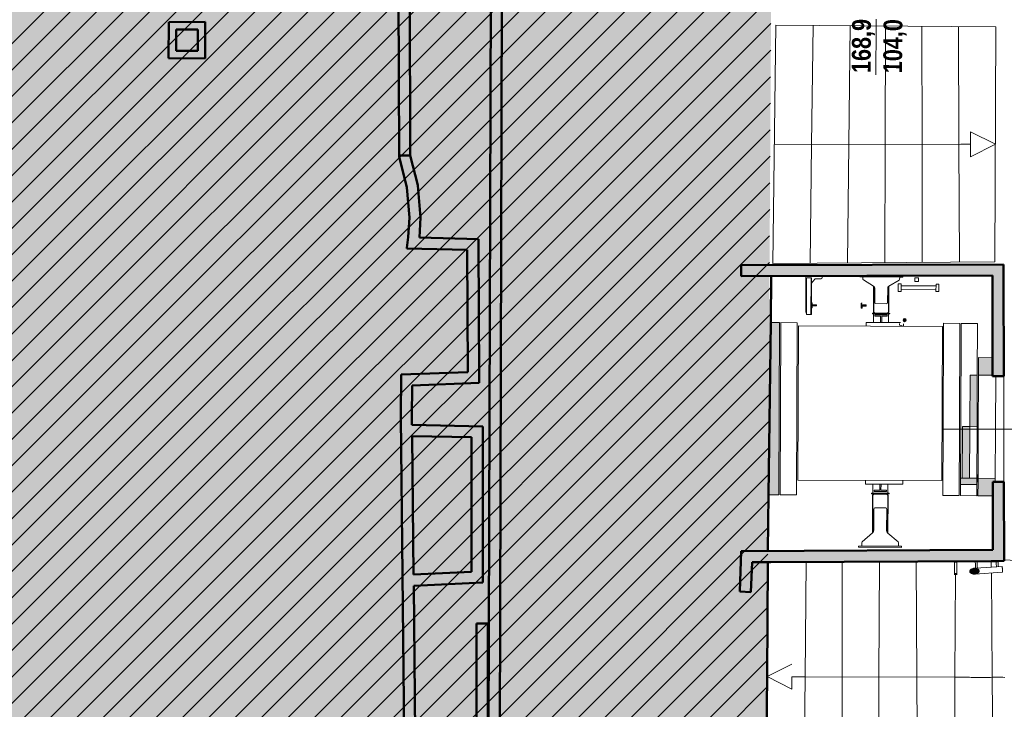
# Model space of a CAD drawing. Extents: x -6068 to 35118, y -17738 to 67348.
# Tile 170 of 243: x 1766 to 2558, y 9947 to 10502. Entities that reach past the tile are written whole.
import ezdxf
from ezdxf.enums import TextEntityAlignment as Align

# ---------------------------------------------------------------- set-up
doc = ezdxf.new("R2010")
doc.units = 0
doc.header["$LTSCALE"] = 15
doc.linetypes.add('Continua', pattern=[0])
doc.linetypes.add('Continue', pattern=[0])
for name, color, linetype, lineweight, true_color in [('Baie Architectural - Mesures - PLANS - Style par défaut', 7, 'Continua', 0, 0x000000), ('Calque ascenseur - partie sectionnée - PLANS - Style par défaut', 7, 'Continua', 0, 0x000000), ('Calque ascenseur - PLANS - Style par défaut', 7, 'Continua', 0, 0x000000), ('Enveloppe (vert.) Courbe - partie sectionnée - PLANS - Style par défaut', 7, 'Continua', 0, 0x000000), ('Enveloppe - partie sectionnée - PLANS - Style par défaut', 7, 'Continua', 0, 0x000000), ('Enveloppe - PLANS - Style par défaut', 7, 'Continua', 0, 0x000000), ('Enveloppe Horizontale - partie sectionnée - PLANS - Style par défaut', 7, 'Continua', 0, 0x000000), ('Fenêtre - Mesures - PLANS - Style par défaut', 7, 'Continua', 0, 0x000000), ('Garde-corps - Poteau - partie sectionnée - PLANS - Style par défaut', 7, 'Continua', 0, 0x000000), ('Garde-corps - Poteau - PLANS - Style par défaut', 7, 'Continua', 0, 0x000000), ('Garde-corps - Traverse - partie sectionnée - PLANS - Style par défaut', 7, 'Continua', 0, 0x000000), ('Garde-corps - Traverse - PLANS - Style par défaut', 7, 'Continua', 0, 0x000000), ('Échelle - PLANS - Style par défaut', 7, 'Continua', 0, 0x000000)]:
    doc.layers.add(name, color=color, linetype=linetype, lineweight=lineweight, true_color=true_color)
doc.layers.add('EDL_RDJ murs & cloisons', color=5, linetype='CONTINUOUS')
doc.styles.add('Arial Narrow Bold', font='ARIALNB.TTF')

# ---------------------------------------------------------------- blocks, each defined once
blk = doc.blocks.new('EDL_RDC bas')
at = {"layer": 'Calque ascenseur - partie sectionnée - PLANS - Style par défaut', "true_color": 0xe5e5e5}
for points in [[(13.6291, -3.9748), (13.6289, -4.0148), (13.6356, -4.0148), (13.6357, -3.9998), (13.669, -4), (13.6691, -3.99), (13.6357, -3.9898), (13.6358, -3.9748)], [(14.0291, -3.9765), (14.0289, -4.0165), (14.0356, -4.0165), (14.0357, -4.0015), (14.069, -4.0016), (14.069, -3.9916), (14.0357, -3.9915), (14.0358, -3.9765)], [(14.2387, -4.0824), (14.2387, -4.0724), (14.1387, -4.0719), (14.1387, -4.0819), (14.1837, -4.0821), (14.1835, -4.1321), (14.1935, -4.1322), (14.1937, -4.0822)], [(14.3908, -4.1135), (14.3907, -4.1118), (14.3904, -4.1102), (14.3899, -4.1087), (14.3892, -4.1072), (14.3883, -4.1058), (14.3873, -4.1046), (14.3861, -4.1034), (14.3848, -4.1025), (14.3833, -4.1017), (14.3818, -4.1011), (14.3802, -4.1007), (14.3786, -4.1005), (14.377, -4.1005), (14.3754, -4.1007), (14.3738, -4.1011), (14.3723, -4.1017), (14.3708, -4.1025), (14.3695, -4.1034), (14.3683, -4.1046), (14.3673, -4.1058), (14.3664, -4.1072), (14.3657, -4.1087), (14.3652, -4.1102), (14.3649, -4.1118), (14.3648, -4.1135), (14.3649, -4.1151), (14.3652, -4.1167), (14.3657, -4.1182), (14.3664, -4.1197), (14.3673, -4.1211), (14.3683, -4.1224), (14.3695, -4.1235), (14.3708, -4.1244), (14.3723, -4.1252), (14.3738, -4.1258), (14.3754, -4.1262), (14.377, -4.1264), (14.3786, -4.1264), (14.3802, -4.1262), (14.3818, -4.1258), (14.3833, -4.1252), (14.3848, -4.1244), (14.3861, -4.1235), (14.3873, -4.1224), (14.3883, -4.1211), (14.3892, -4.1197), (14.3899, -4.1182), (14.3904, -4.1167), (14.3907, -4.1151)], [(13.2363, -5.5181), (13.3672, -5.5187), (13.3731, -4.1337), (13.2422, -4.1332)], [(14.9715, -4.5554), (15.1096, -4.556), (15.1102, -4.416), (14.9721, -4.4154)], [(13.0922, -4.5475), (13.0887, -5.3775), (13.2269, -5.3781), (13.2304, -4.5481)], [(14.9015, -4.9702), (14.9597, -4.9704), (14.9615, -4.5554), (14.9033, -4.5552)], [(14.8416, -5.3849), (14.8998, -5.3852), (14.9015, -4.9702), (14.8433, -4.9699)], [(14.1327, -5.4919), (14.2327, -5.4923), (14.2328, -5.4823), (14.1878, -5.4822), (14.188, -5.4322), (14.178, -5.4321), (14.1778, -5.4821), (14.1328, -5.4819)], [(14.8268, -5.4348), (14.9577, -5.4354), (14.958, -5.3854), (14.8271, -5.3848)], [(14.9674, -5.5254), (15.1056, -5.526), (15.1061, -5.386), (14.968, -5.3854)]]:
    blk.add_hatch(color=254, dxfattribs=at).paths.add_polyline_path(points)
at = {"layer": 'Enveloppe (vert.) Courbe - partie sectionnée - PLANS - Style par défaut', "true_color": 0xe5e5e5}
blk.add_hatch(color=254, dxfattribs=at).paths.add_polyline_path([(10.3973, -3.2893), (10.3889, -3.4468), (10.4787, -3.4492), (10.4873, -3.2893), (10.4659, -3.0312), (10.4655, -3.0295), (10.4045, -2.7887), (10.3719, -2.7895), (10.3146, -2.7909), (10.3146, -2.8018), (10.3173, -2.8095), (10.3772, -3.046)])
at = {"layer": 'Enveloppe - partie sectionnée - PLANS - Style par défaut', "true_color": 0xe5e5e5}
for points in [[(10.3028, 0.3745), (10.3145, -2.789), (10.4045, -2.7887), (10.3929, 0.3605), (10.6771, 0.3616), (11.051, 0.3708), (11.0615, 2.0732), (11.062, 2.1632), (11.0616, 2.2062), (10.3823, 2.2004), (10.3714, 0.4297), (10.371, 0.3747)], [(11.0506, -1.4927), (11.0312, -8.1295), (11.1207, -8.1275), (11.1212, -8.1275), (11.1406, -1.4931), (11.1296, -1.4931), (11.1296, -1.4922), (11.0396, -1.4916), (11.0396, -1.4926), (11.0498, -1.4927)], [(10.8622, -3.5495), (10.8646, -3.4595), (10.4787, -3.4492), (10.3889, -3.4468), (10.3888, -3.4476), (10.3772, -3.5325), (10.3762, -3.5365)], [(10.8714, -4.6221), (10.9591, -4.6189), (10.9588, -4.5753), (10.9541, -3.5054), (10.9539, -3.4619), (10.8646, -3.4595), (10.8622, -3.5495), (10.8681, -4.5322)], [(13.2797, -3.6702), (13.0645, -3.6707), (13.0632, -3.6707), (13.0634, -3.7607), (13.28, -3.7602)], [(13.2797, -3.6702), (13.28, -3.7602), (15.083, -3.7559), (15.173, -3.7557), (15.1729, -3.6657)], [(15.083, -3.7559), (15.0844, -4.5656), (15.1744, -4.5655), (15.173, -3.7557)], [(10.3304, -4.5519), (10.3279, -4.8937), (10.4179, -4.8944), (10.4198, -4.6387), (10.4204, -4.5486)], [(10.8681, -4.5322), (10.4204, -4.5486), (10.4198, -4.6387), (10.8714, -4.6221)], [(10.3279, -4.8937), (10.3414, -6.1612), (10.4314, -6.1603), (10.4195, -5.0458), (10.4186, -4.9558), (10.4175, -4.9557), (10.4179, -4.8944)], [(10.8977, -5.056), (10.8977, -4.966), (10.4186, -4.9558), (10.4195, -5.0458)], [(10.8975, -6.2274), (10.9875, -6.223), (10.9877, -4.9679), (10.8977, -4.966), (10.8977, -5.056), (10.8976, -6.1373)], [(15.0868, -6.0508), (15.1768, -6.0504), (15.1758, -5.4141), (15.0858, -5.4143), (15.0867, -5.9608)], [(13.0647, -5.9708), (13.0529, -6.2969), (13.1429, -6.3001), (13.1515, -6.0604), (13.1547, -5.9703)], [(13.3008, -5.9696), (13.1547, -5.9703), (13.1515, -6.0604), (13.3013, -6.0596)], [(15.0867, -5.9608), (13.3008, -5.9696), (13.3013, -6.0596), (15.0868, -6.0508)], [(10.3414, -6.1612), (10.3703, -8.8737), (10.4603, -8.8713), (10.4324, -6.2504), (10.4314, -6.1603)], [(10.4314, -6.1603), (10.4324, -6.2504), (10.8972, -6.2275), (10.8975, -6.2274), (10.8976, -6.1373)], [(10.9374, -8.2612), (11.0274, -8.2612), (11.0271, -6.5542), (10.9371, -6.5542)]]:
    blk.add_hatch(color=254, dxfattribs=at).paths.add_polyline_path(points)
at = {"layer": 'Enveloppe - partie sectionnée - PLANS - Style par défaut', "true_color": 0xd1d1d1}
for points in [[(8.7572, -1.7155), (8.4632, -1.7169), (8.4629, -1.7769), (8.5229, -1.7767), (8.697, -1.7758), (8.757, -1.7755)], [(8.4629, -1.7769), (8.4619, -1.9474), (8.5219, -1.9479), (8.5229, -1.7767)], [(8.6965, -2.0093), (8.7565, -2.0098), (8.757, -1.7755), (8.697, -1.7758), (8.6966, -1.9493)], [(8.4616, -2.0074), (8.6965, -2.0093), (8.6966, -1.9493), (8.5219, -1.9479), (8.4619, -1.9474)]]:
    blk.add_hatch(color=254, dxfattribs=at).paths.add_polyline_path(points)
at = {"layer": 'Enveloppe Horizontale - partie sectionnée - PLANS - Style par défaut', "linetype": 'Continuous', "lineweight": 0, "true_color": 0xffd2d2}
h = blk.add_hatch(color=254, dxfattribs=at)
h.paths.add_polyline_path([(4.4811, -9.8706), (11.0424, -9.8514), (11.0309, -8.2465), (11.1232, -8.2425), (13.2639, -8.2068), (13.2786, -6.0229), (13.3059, -1.3273), (13.0541, -1.3256), (13.0742, 2.0832), (13.6623, 2.0862), (13.6773, 8.1461), (13.6774, 8.2877), (11.2865, 8.2958), (11.0163, 8.2967), (4.4643, 8.3189), (4.4753, 6.8157), (-4.3528, 6.8293), (-4.3491, 8.3315), (-10.5591, 8.3464), (-10.5824, 2.8339), (-11.5749, 2.8433), (-11.5844, 0.8397), (-7.9675, 0.8656), (-7.9696, -1.1812), (-11.5935, -1.177), (-11.5935, -1.1768), (-11.5936, -2.8618), (-9.7802, -2.7751), (-9.7936, -4.6856), (-9.7959, -4.9024), (-9.8002, -5.3165), (-9.8041, -5.7022), (-10.604, -6.4864), (-10.6125, -9.0565), (-9.7005, -9.9688), (-9.1195, -10.5498), (-8.7884, -10.881), (-7.9672, -10.8799), (-7.5362, -10.8793), (-6.2181, -10.8774), (-4.4711, -9.1327), (-4.3135, -9.0479), (-4.3175, -6.8972), (4.426, -6.8855), (4.4489, -8.7053)])
h.paths.add_polyline_path([(-2.4689, -6.558), (-3.6976, -6.558)], flags=16)
at = {"layer": 'Garde-corps - Poteau - partie sectionnée - PLANS - Style par défaut', "true_color": 0xe5e5e5}
blk.add_hatch(color=254, dxfattribs=at).paths.add_polyline_path([(14.7783, -6.15), (14.7783, -6.1511), (14.7783, -6.1513), (14.7784, -6.1549), (14.7784, -6.1553), (14.7784, -6.156), (14.7784, -6.1586), (14.7984, -6.1585), (14.7984, -6.1559), (14.7984, -6.1551), (14.7983, -6.1512), (14.7983, -6.151), (14.7983, -6.1498)])
at = {"layer": 'Garde-corps - Traverse - partie sectionnée - PLANS - Style par défaut', "true_color": 0xe5e5e5}
blk.add_hatch(color=254, dxfattribs=at).paths.add_polyline_path([(14.9412, -6.1563), (14.9477, -6.1555), (14.9541, -6.154), (14.96, -6.1519), (14.9653, -6.1491), (14.9698, -6.1458), (14.9734, -6.1422), (14.9759, -6.1382), (14.9774, -6.134), (14.9777, -6.1298), (14.9768, -6.1257), (14.9748, -6.1218), (14.9718, -6.1182), (14.9677, -6.1151), (14.9628, -6.1124), (14.9572, -6.1104), (14.9511, -6.109), (14.9446, -6.1084), (14.938, -6.1084), (14.9314, -6.1093), (14.925, -6.1108), (14.9191, -6.1129), (14.9138, -6.1157), (14.9093, -6.1189), (14.9057, -6.1226), (14.9032, -6.1266), (14.9017, -6.1307), (14.9014, -6.1349), (14.9023, -6.1391), (14.9043, -6.143), (14.9073, -6.1466), (14.9114, -6.1497), (14.9163, -6.1524), (14.9219, -6.1544), (14.928, -6.1558), (14.9345, -6.1564)])
at = {"layer": 'Baie Architectural - Mesures - PLANS - Style par défaut', "color": 18, "linetype": 'Continua', "lineweight": 0, "ltscale": 0.1, "true_color": 0x000000}
for p, q in [((14.6851, -4.9906), (14.6878, -4.9906)), ((14.6878, -4.9906), (15.7244, -4.9889))]:
    blk.add_line(p, q, dxfattribs=at)
at = {"layer": 'Calque ascenseur - partie sectionnée - PLANS - Style par défaut', "color": 18, "linetype": 'Continua', "lineweight": 20, "ltscale": 0.1, "true_color": 0x000000}
for p, q in [((13.6291, -3.9748), (13.6289, -4.0148)), ((13.6289, -4.0148), (13.6356, -4.0148)), ((13.6358, -3.9748), (13.6291, -3.9748)), ((13.6356, -4.0148), (13.6357, -3.9998)), ((13.6357, -3.9898), (13.6358, -3.9748)), ((13.6691, -3.99), (13.6357, -3.9898)), ((13.6357, -3.9998), (13.669, -4)), ((13.669, -4), (13.6691, -3.99)), ((14.0289, -4.0165), (14.0291, -3.9765)), ((14.0356, -4.0165), (14.0289, -4.0165)), ((14.0291, -3.9765), (14.0358, -3.9765)), ((14.0357, -4.0015), (14.0356, -4.0165)), ((14.0357, -3.9915), (14.069, -3.9916)), ((14.069, -4.0016), (14.0357, -4.0015)), ((14.069, -3.9916), (14.069, -4.0016)), ((14.2387, -4.0724), (14.1387, -4.0719)), ((14.1387, -4.0719), (14.1387, -4.0819)), ((14.1387, -4.0819), (14.1837, -4.0821)), ((14.1837, -4.0821), (14.1835, -4.1321)), ((14.1935, -4.1322), (14.1937, -4.0822)), ((14.1937, -4.0822), (14.2387, -4.0824)), ((14.2387, -4.0824), (14.2387, -4.0724)), ((13.3015, -4.1334), (13.3731, -4.1337)), ((13.3731, -4.1337), (13.3672, -5.5187)), ((14.1835, -4.1321), (14.1935, -4.1322)), ((14.9715, -4.5554), (14.9721, -4.4154)), ((14.9721, -4.4154), (15.0841, -4.4159)), ((14.9033, -4.5552), (14.9015, -4.9702)), ((14.9615, -4.5554), (14.9033, -4.5552)), ((14.9597, -4.9704), (14.9615, -4.5554)), ((15.0843, -4.5559), (14.9715, -4.5554)), ((14.8433, -4.9904), (14.8433, -4.9699)), ((14.8433, -4.9699), (14.9015, -4.9702)), ((14.9015, -4.9702), (14.9014, -4.9903)), ((14.9015, -4.9702), (14.9597, -4.9704)), ((14.8416, -5.3849), (14.8433, -4.9904)), ((14.9014, -4.9903), (14.8998, -5.3852)), ((14.178, -5.4321), (14.1778, -5.4821)), ((14.188, -5.4322), (14.178, -5.4321)), ((14.1878, -5.4822), (14.188, -5.4322)), ((14.8271, -5.3848), (14.8268, -5.4348)), ((14.8268, -5.4348), (14.9577, -5.4354)), ((14.8416, -5.3849), (14.8271, -5.3848)), ((14.958, -5.3854), (14.8416, -5.3849)), ((14.9577, -5.4354), (14.958, -5.3854)), ((14.9678, -5.4169), (14.9674, -5.5254)), ((14.968, -5.3854), (14.9678, -5.4139)), ((14.9678, -5.4139), (14.9678, -5.4169)), ((15.1061, -5.386), (14.968, -5.3854)), ((15.106, -5.4142), (15.1061, -5.386)), ((13.3672, -5.5187), (13.2847, -5.5183)), ((14.1328, -5.4819), (14.1327, -5.4919)), ((14.1327, -5.4919), (14.2327, -5.4923)), ((14.1778, -5.4821), (14.1328, -5.4819)), ((14.2328, -5.4823), (14.1878, -5.4822)), ((14.2327, -5.4923), (14.2328, -5.4823)), ((14.9674, -5.5254), (15.0859, -5.5259))]:
    blk.add_line(p, q, dxfattribs=at)
blk.add_circle((14.3778, -4.1135), 0.013, dxfattribs=at)
at = {"layer": 'Calque ascenseur - PLANS - Style par défaut', "color": 18, "linetype": 'Continua', "lineweight": 0, "ltscale": 0.1, "true_color": 0x000000}
for p, q in [((13.585, -3.767), (13.5838, -4.0484)), ((13.585, -3.7595), (13.585, -3.767)), ((13.5899, -3.7783), (13.5888, -4.0569)), ((13.5911, -3.7747), (13.5899, -3.7783)), ((13.594, -3.7733), (13.5911, -3.7747)), ((13.621, -3.7734), (13.594, -3.7733)), ((13.6245, -3.7734), (13.621, -3.7734)), ((13.626, -3.7734), (13.6245, -3.7734)), ((13.6247, -4.0648), (13.6259, -3.7784)), ((13.6259, -3.7784), (13.626, -3.7749)), ((13.626, -3.7749), (13.626, -3.7734)), ((13.626, -3.7734), (13.63, -3.7734)), ((13.6298, -3.8158), (13.6299, -3.7784)), ((13.6298, -3.8158), (13.6556, -3.7839)), ((13.6299, -3.7784), (13.63, -3.7749)), ((13.63, -3.7749), (13.63, -3.7734)), ((13.6556, -3.7839), (13.6582, -3.7817)), ((13.6582, -3.7817), (13.6613, -3.781)), ((13.6613, -3.781), (13.7069, -3.7812)), ((13.7069, -3.7812), (13.7126, -3.7783)), ((13.7126, -3.7783), (13.715, -3.7713)), ((13.715, -3.7676), (13.715, -3.7591)), ((13.715, -3.7713), (13.715, -3.7676)), ((14.017, -3.7598), (14.0194, -3.7598)), ((14.017, -3.7658), (14.017, -3.7598)), ((14.017, -3.7658), (14.0193, -3.7658)), ((14.0193, -3.7658), (14.338, -3.7671)), ((14.0194, -3.7598), (14.3607, -3.7612)), ((14.042, -3.773), (14.0419, -3.7815)), ((14.0419, -3.7815), (14.0431, -3.7865)), ((14.042, -3.7659), (14.042, -3.768)), ((14.042, -3.768), (14.042, -3.773)), ((14.0431, -3.7865), (14.0462, -3.79)), ((14.0462, -3.79), (14.1277, -3.8401)), ((14.2517, -3.8406), (14.3336, -3.7913)), ((14.3336, -3.7913), (14.3367, -3.7877)), ((14.3367, -3.7877), (14.3379, -3.7828)), ((14.3379, -3.7828), (14.338, -3.7743)), ((14.338, -3.7692), (14.338, -3.7671)), ((14.338, -3.7671), (14.355, -3.7672)), ((14.338, -3.7743), (14.338, -3.7692)), ((14.355, -3.7672), (14.3607, -3.7672)), ((14.3607, -3.7612), (14.363, -3.7613)), ((14.3607, -3.7672), (14.363, -3.7672)), ((14.363, -3.7672), (14.363, -3.7613)), ((14.46, -3.7733), (14.4599, -3.8033)), ((14.49, -3.7734), (14.46, -3.7733)), ((14.4899, -3.8034), (14.49, -3.7734)), ((13.6291, -3.9748), (13.6298, -3.8158)), ((14.1268, -4.0528), (14.1277, -3.8401)), ((14.1277, -3.8401), (14.13, -3.8415)), ((14.13, -3.8415), (14.1291, -4.0528)), ((14.1311, -3.8422), (14.13, -3.8415)), ((14.1359, -3.8475), (14.1311, -3.8422)), ((14.1376, -3.855), (14.1359, -3.8475)), ((14.1371, -3.9716), (14.1376, -3.855)), ((14.2416, -3.8554), (14.2411, -3.9721)), ((14.2434, -3.848), (14.2416, -3.8554)), ((14.2482, -3.8427), (14.2434, -3.848)), ((14.2493, -3.842), (14.2482, -3.8427)), ((14.2484, -4.0533), (14.2493, -3.842)), ((14.2493, -3.842), (14.2517, -3.8406)), ((14.2508, -4.0533), (14.2517, -3.8406)), ((14.3262, -3.8226), (14.326, -3.8828)), ((14.3496, -3.8227), (14.3262, -3.8226)), ((14.3493, -3.8829), (14.3494, -3.8678)), ((14.3494, -3.8678), (14.3495, -3.8378)), ((14.3494, -3.8678), (14.6299, -3.869)), ((14.3495, -3.8378), (14.3496, -3.8227)), ((14.3495, -3.8378), (14.63, -3.839)), ((14.4599, -3.8033), (14.4899, -3.8034)), ((14.6299, -3.869), (14.6298, -3.8841)), ((14.63, -3.839), (14.6299, -3.869)), ((14.6301, -3.8239), (14.63, -3.839)), ((14.6534, -3.824), (14.6301, -3.8239)), ((14.6532, -3.8842), (14.6534, -3.824)), ((14.326, -3.8828), (14.3493, -3.8829)), ((14.6298, -3.8841), (14.6532, -3.8842)), ((13.6287, -4.0648), (13.6289, -4.0148)), ((14.1395, -3.9784), (14.1371, -3.9716)), ((14.1451, -3.9812), (14.1395, -3.9784)), ((14.2331, -3.9816), (14.1451, -3.9812)), ((14.2388, -3.9788), (14.2331, -3.9816)), ((14.2411, -3.9721), (14.2388, -3.9788)), ((13.5838, -4.0484), (13.5861, -4.0555)), ((13.5861, -4.0555), (13.5888, -4.0569)), ((13.5888, -4.0569), (13.5887, -4.0646)), ((13.5887, -4.0646), (13.5899, -4.0682)), ((13.5899, -4.0682), (13.5927, -4.0696)), ((13.5927, -4.0696), (13.6233, -4.0698)), ((13.6233, -4.0698), (13.6287, -4.0698)), ((13.6247, -4.0683), (13.6247, -4.0648)), ((13.6247, -4.0698), (13.6247, -4.0683)), ((13.6287, -4.0683), (13.6287, -4.0648)), ((13.6287, -4.0698), (13.6287, -4.0683)), ((14.1187, -4.0635), (14.1188, -4.0587)), ((14.1187, -4.0635), (14.1828, -4.0637)), ((14.1188, -4.0587), (14.1211, -4.0587)), ((14.1211, -4.0587), (14.1211, -4.0635)), ((14.1211, -4.0587), (14.1268, -4.0587)), ((14.1268, -4.0528), (14.1281, -4.0528)), ((14.1268, -4.0587), (14.1288, -4.0587)), ((14.1281, -4.0528), (14.1291, -4.0528)), ((14.1285, -4.1319), (14.1287, -4.0635)), ((14.1288, -4.0587), (14.1288, -4.0528)), ((14.1288, -4.0587), (14.1828, -4.059)), ((14.1291, -4.0528), (14.1348, -4.0528)), ((14.1348, -4.0528), (14.1359, -4.0567)), ((14.1348, -4.0528), (14.1358, -4.0588)), ((14.1359, -4.0567), (14.2416, -4.0571)), ((14.1359, -4.0567), (14.1362, -4.0588)), ((14.1828, -4.0637), (14.1828, -4.059)), ((14.1828, -4.059), (14.1888, -4.059)), ((14.2588, -4.0641), (14.1828, -4.0637)), ((14.1888, -4.059), (14.1887, -4.0638)), ((14.1888, -4.059), (14.1947, -4.059)), ((14.1947, -4.059), (14.1947, -4.0638)), ((14.1947, -4.059), (14.2413, -4.0592)), ((14.2416, -4.0571), (14.2408, -4.0592)), ((14.2408, -4.0592), (14.2418, -4.0592)), ((14.2416, -4.0571), (14.2428, -4.0532)), ((14.2418, -4.0592), (14.2428, -4.0532)), ((14.2418, -4.0592), (14.2488, -4.0592)), ((14.2428, -4.0532), (14.2484, -4.0533)), ((14.2485, -4.1324), (14.2487, -4.064)), ((14.2488, -4.0533), (14.2508, -4.0533)), ((14.2488, -4.0592), (14.2488, -4.0533)), ((14.2488, -4.0592), (14.2508, -4.0593)), ((14.2508, -4.0593), (14.2564, -4.0593)), ((14.2564, -4.0593), (14.2588, -4.0593)), ((14.2564, -4.0641), (14.2564, -4.0593)), ((14.2588, -4.0641), (14.2588, -4.0593)), ((13.3831, -4.1337), (13.3772, -5.5187)), ((13.514, -4.1343), (13.3831, -4.1337)), ((13.5082, -5.5193), (13.514, -4.1343)), ((13.5239, -4.1593), (13.5187, -5.3993)), ((14.6813, -4.1642), (13.5239, -4.1593)), ((14.0683, -4.1616), (14.0685, -4.1316)), ((14.0685, -4.1316), (14.1835, -4.1321)), ((14.1935, -4.1322), (14.3442, -4.1328)), ((14.3567, -4.1578), (14.3554, -4.1588)), ((14.3579, -4.1567), (14.3567, -4.1578)), ((14.3683, -4.1629), (14.3684, -4.1444)), ((14.6761, -5.4042), (14.6813, -4.1642)), ((14.6914, -4.1393), (14.6878, -4.9906)), ((14.8223, -4.1398), (14.6914, -4.1393)), ((14.8187, -4.9904), (14.8223, -4.1398)), ((14.8323, -4.1399), (14.8287, -4.9904)), ((14.9632, -4.1404), (14.8323, -4.1399)), ((14.9615, -4.5554), (14.9632, -4.1404)), ((14.9696, -4.9901), (14.9715, -4.5554)), ((15.1078, -4.9899), (15.1096, -4.5656)), ((14.9596, -4.9902), (14.9597, -4.9704)), ((14.6878, -4.9906), (14.6856, -5.5243)), ((14.8165, -5.5248), (14.8187, -4.9904)), ((14.8287, -4.9904), (14.8271, -5.3848)), ((14.958, -5.3854), (14.9596, -4.9902)), ((14.9681, -5.3539), (14.9696, -4.9901)), ((15.1061, -5.386), (15.1078, -4.9899)), ((14.966, -5.4139), (14.9663, -5.3569)), ((14.9663, -5.3554), (14.9663, -5.3539)), ((14.9663, -5.3539), (14.9681, -5.3539)), ((14.9663, -5.3569), (14.9663, -5.3554)), ((14.9681, -5.3569), (14.9663, -5.3569)), ((14.968, -5.3854), (14.9681, -5.3569)), ((14.9681, -5.3569), (14.9681, -5.3539)), ((13.5187, -5.3993), (14.6761, -5.4042)), ((14.0631, -5.4016), (14.063, -5.4316)), ((14.063, -5.4316), (14.178, -5.4321)), ((14.1227, -5.5039), (14.123, -5.4319)), ((14.188, -5.4322), (14.363, -5.4329)), ((14.2427, -5.5044), (14.243, -5.4324)), ((14.363, -5.4329), (14.3631, -5.4029)), ((14.8268, -5.4348), (14.8265, -5.5248)), ((14.9574, -5.5254), (14.9577, -5.4354)), ((14.966, -5.4154), (14.966, -5.4139)), ((14.966, -5.4139), (14.9678, -5.4139)), ((14.966, -5.4169), (14.966, -5.4154)), ((14.9678, -5.4169), (14.966, -5.4169)), ((13.3772, -5.5187), (13.5082, -5.5193)), ((14.1126, -5.5107), (14.1127, -5.5039)), ((14.1126, -5.5107), (14.115, -5.5108)), ((14.1127, -5.5039), (14.115, -5.5039)), ((14.1207, -5.5039), (14.115, -5.5039)), ((14.115, -5.5039), (14.115, -5.5108)), ((14.115, -5.5108), (14.1206, -5.5108)), ((14.1193, -5.8251), (14.1206, -5.5194)), ((14.1206, -5.5108), (14.1226, -5.5108)), ((14.1206, -5.5194), (14.1219, -5.5194)), ((14.1227, -5.5039), (14.1207, -5.5039)), ((14.1217, -5.823), (14.1229, -5.5194)), ((14.1219, -5.5194), (14.1229, -5.5194)), ((14.1226, -5.5108), (14.1291, -5.5108)), ((14.1226, -5.5194), (14.1226, -5.5108)), ((14.1767, -5.5041), (14.1227, -5.5039)), ((14.1229, -5.5194), (14.1286, -5.5194)), ((14.1286, -5.5194), (14.1296, -5.5108)), ((14.1286, -5.5194), (14.1298, -5.5138)), ((14.1291, -5.5108), (14.1301, -5.5108)), ((14.1298, -5.5138), (14.1301, -5.5108)), ((14.1298, -5.5138), (14.2355, -5.5143)), ((14.1301, -5.5108), (14.1767, -5.511)), ((14.1827, -5.5042), (14.1767, -5.5041)), ((14.1767, -5.511), (14.1767, -5.5041)), ((14.1767, -5.511), (14.1826, -5.511)), ((14.1826, -5.511), (14.1827, -5.5042)), ((14.1826, -5.511), (14.1886, -5.5111)), ((14.1886, -5.5042), (14.1827, -5.5042)), ((14.1886, -5.5111), (14.1886, -5.5042)), ((14.1886, -5.5042), (14.2427, -5.5044)), ((14.1886, -5.5111), (14.2352, -5.5113)), ((14.2355, -5.5143), (14.2346, -5.5113)), ((14.2346, -5.5113), (14.2356, -5.5113)), ((14.2366, -5.5198), (14.2355, -5.5143)), ((14.2356, -5.5113), (14.2366, -5.5198)), ((14.2356, -5.5113), (14.2426, -5.5113)), ((14.2366, -5.5198), (14.2416, -5.5199)), ((14.241, -5.8235), (14.2423, -5.5199)), ((14.2416, -5.5199), (14.2426, -5.5199)), ((14.2426, -5.5113), (14.2446, -5.5113)), ((14.2426, -5.5199), (14.2426, -5.5113)), ((14.2426, -5.5199), (14.2446, -5.5199)), ((14.2427, -5.5044), (14.2447, -5.5044)), ((14.2433, -5.8256), (14.2446, -5.5199)), ((14.2446, -5.5113), (14.2503, -5.5113)), ((14.2447, -5.5044), (14.2503, -5.5045)), ((14.2503, -5.5045), (14.2527, -5.5045)), ((14.2503, -5.5113), (14.2503, -5.5045)), ((14.2503, -5.5113), (14.2526, -5.5113)), ((14.2526, -5.5113), (14.2527, -5.5045)), ((14.6856, -5.5243), (14.8165, -5.5248)), ((14.8265, -5.5248), (14.9574, -5.5254)), ((14.1301, -5.6361), (14.1294, -5.8037)), ((14.1325, -5.6264), (14.1301, -5.6361)), ((14.1382, -5.6224), (14.1325, -5.6264)), ((14.2262, -5.6227), (14.1382, -5.6224)), ((14.2318, -5.6268), (14.2262, -5.6227)), ((14.2341, -5.6365), (14.2318, -5.6268)), ((14.2334, -5.8042), (14.2341, -5.6365)), ((14.1193, -5.8251), (14.0374, -5.8962)), ((14.1217, -5.823), (14.1193, -5.8251)), ((14.1228, -5.822), (14.1217, -5.823)), ((14.1276, -5.8145), (14.1228, -5.822)), ((14.1294, -5.8037), (14.1276, -5.8145)), ((14.2351, -5.8149), (14.2334, -5.8042)), ((14.2399, -5.8225), (14.2351, -5.8149)), ((14.241, -5.8235), (14.2399, -5.8225)), ((14.2433, -5.8256), (14.241, -5.8235)), ((14.3247, -5.8974), (14.2433, -5.8256)), ((14.0078, -5.9394), (14.0079, -5.9308)), ((14.0079, -5.9308), (14.0102, -5.9308)), ((14.0102, -5.9308), (14.0329, -5.9309)), ((14.033, -5.9084), (14.0329, -5.9206)), ((14.0329, -5.9206), (14.0329, -5.9279)), ((14.0329, -5.9279), (14.0329, -5.9309)), ((14.0329, -5.9309), (14.3289, -5.9321)), ((14.0342, -5.9012), (14.033, -5.9084)), ((14.0374, -5.8962), (14.0342, -5.9012)), ((14.3278, -5.9025), (14.3247, -5.8974)), ((14.329, -5.9096), (14.3278, -5.9025)), ((14.3289, -5.9218), (14.329, -5.9096)), ((14.3289, -5.9291), (14.3289, -5.9218)), ((14.3289, -5.9321), (14.3289, -5.9291)), ((14.3289, -5.9321), (14.3515, -5.9322)), ((14.3515, -5.9322), (14.3539, -5.9322)), ((14.3538, -5.9408), (14.3539, -5.9322)), ((14.0078, -5.9394), (14.0102, -5.9394)), ((14.0102, -5.9394), (14.3515, -5.9408)), ((14.3515, -5.9408), (14.3538, -5.9408))]:
    blk.add_line(p, q, dxfattribs=at)
blk.add_arc((14.3484, -4.1478), 0.013, 143.99635, 302.40247, dxfattribs=at)
at = {"layer": 'Enveloppe (vert.) Courbe - partie sectionnée - PLANS - Style par défaut', "color": 18, "linetype": 'Continue', "lineweight": 50, "ltscale": 0.1, "true_color": 0x000000}
for p, q in [((10.3146, -2.7909), (10.3719, -2.7895)), ((10.3146, -2.8018), (10.3146, -2.7909)), ((10.3173, -2.8095), (10.3146, -2.8018)), ((10.3772, -3.046), (10.3173, -2.8095)), ((10.3719, -2.7895), (10.4045, -2.7887)), ((10.4045, -2.7887), (10.4655, -3.0295)), ((10.3973, -3.2893), (10.3772, -3.046)), ((10.4655, -3.0295), (10.4659, -3.0312)), ((10.4659, -3.0312), (10.4873, -3.2893)), ((10.3889, -3.4468), (10.3973, -3.2893)), ((10.4873, -3.2893), (10.4787, -3.4492))]:
    blk.add_line(p, q, dxfattribs=at)
at = {"layer": 'Enveloppe - partie sectionnée - PLANS - Style par défaut', "color": 18, "linetype": 'Continue', "lineweight": 50, "ltscale": 0.1, "true_color": 0x000000}
for p, q in [((10.3145, -2.789), (10.3028, 0.3745)), ((10.3929, 0.3605), (10.4045, -2.7887)), ((11.0312, -8.1295), (11.0508, -1.4927)), ((11.1212, -8.1275), (11.1406, -1.4931)), ((8.4632, -1.7169), (8.4629, -1.7769)), ((8.7572, -1.7155), (8.4632, -1.7169)), ((8.757, -1.7755), (8.7572, -1.7155)), ((8.4629, -1.7769), (8.4619, -1.9474)), ((8.5229, -1.7767), (8.5219, -1.9479)), ((8.697, -1.7758), (8.5229, -1.7767)), ((8.6966, -1.9493), (8.697, -1.7758)), ((8.7565, -2.0098), (8.757, -1.7755)), ((8.4619, -1.9474), (8.4616, -2.0074)), ((8.5219, -1.9479), (8.6966, -1.9493)), ((8.4616, -2.0074), (8.7565, -2.0098)), ((10.4045, -2.7887), (10.3145, -2.789)), ((10.3772, -3.5325), (10.3888, -3.4478)), ((10.3888, -3.4478), (10.3889, -3.4468)), ((10.4787, -3.4492), (10.9539, -3.4619)), ((10.9539, -3.4619), (10.9541, -3.5054)), ((10.3762, -3.5365), (10.3772, -3.5325)), ((10.8622, -3.5495), (10.3762, -3.5365)), ((10.8681, -4.5322), (10.8622, -3.5495)), ((10.9541, -3.5054), (10.9588, -4.5753)), ((13.0645, -3.6707), (13.0632, -3.6707)), ((13.0632, -3.6707), (13.0634, -3.7607)), ((15.1729, -3.6657), (13.0645, -3.6707)), ((15.173, -3.7557), (15.1729, -3.6657)), ((13.0634, -3.7607), (15.083, -3.7559)), ((15.083, -3.7559), (15.0841, -4.4159)), ((15.1744, -4.5655), (15.173, -3.7557)), ((15.0841, -4.4159), (15.0843, -4.5559)), ((10.3279, -4.8937), (10.3304, -4.5519)), ((10.3304, -4.5519), (10.8681, -4.5322)), ((10.9588, -4.5753), (10.9591, -4.6189)), ((15.0843, -4.5559), (15.0844, -4.5656)), ((15.0844, -4.5656), (15.1744, -4.5655)), ((10.4198, -4.6387), (10.4179, -4.8944)), ((10.9591, -4.6189), (10.4198, -4.6387)), ((10.3414, -6.1612), (10.3279, -4.8937)), ((10.4179, -4.8944), (10.4175, -4.9557)), ((10.4175, -4.9557), (10.4186, -4.9558)), ((10.4186, -4.9558), (10.9877, -4.9679)), ((10.9877, -4.9679), (10.9875, -6.223)), ((10.8977, -5.056), (10.4195, -5.0458)), ((10.4195, -5.0458), (10.4314, -6.1603)), ((10.8976, -6.1373), (10.8977, -5.056)), ((15.1758, -5.4141), (15.0858, -5.4143)), ((15.0858, -5.4143), (15.0859, -5.5259)), ((15.1768, -6.0403), (15.1758, -5.4141)), ((15.0859, -5.5259), (15.0867, -5.9608)), ((13.0647, -5.9708), (13.0529, -6.2969)), ((15.0867, -5.9608), (13.0647, -5.9708)), ((13.1429, -6.3001), (13.1515, -6.0604)), ((13.1515, -6.0604), (13.3013, -6.0596)), ((13.3013, -6.0596), (15.0744, -6.0509)), ((15.0744, -6.0509), (15.1283, -6.0506)), ((15.1283, -6.0506), (15.1768, -6.0504)), ((15.1768, -6.0504), (15.1768, -6.0403)), ((10.3703, -8.8737), (10.3414, -6.1612)), ((10.4314, -6.1603), (10.8976, -6.1373)), ((10.9875, -6.223), (10.4324, -6.2504)), ((10.4324, -6.2504), (10.4603, -8.8713)), ((13.0529, -6.2969), (13.1429, -6.3001)), ((10.9374, -8.2612), (10.9371, -6.5542)), ((10.9371, -6.5542), (11.0271, -6.5542)), ((11.0271, -6.5542), (11.0274, -8.1298))]:
    blk.add_line(p, q, dxfattribs=at)
at = {"layer": 'Enveloppe - PLANS - Style par défaut', "color": 18, "linetype": 'Continua', "lineweight": 0, "ltscale": 0.1, "true_color": 0x000000}
for p, q in [((15.1744, -4.5655), (15.1751, -4.9898)), ((15.1751, -4.9898), (15.1758, -5.4141))]:
    blk.add_line(p, q, dxfattribs=at)
at = {"layer": 'Enveloppe Horizontale - partie sectionnée - PLANS - Style par défaut', "color": 8, "linetype": 'Continuous', "lineweight": 0, "true_color": 0x808080}
for p, q in [((2.2186, -6.8743), (13.6685, 4.5756)), ((2.4296, -6.8753), (13.6679, 4.363)), ((2.6407, -6.8764), (13.6674, 4.1503)), ((2.8517, -6.8775), (13.6669, 3.9377)), ((3.0628, -6.8786), (13.6664, 3.725)), ((3.2739, -6.8796), (13.6658, 3.5123)), ((3.4849, -6.8807), (13.6653, 3.2997)), ((3.907, -6.8829), (13.6642, 2.8743)), ((3.696, -6.8818), (12.8208, 2.2431)), ((4.1181, -6.8839), (13.0742, 2.0722)), ((4.3292, -6.885), (13.0729, 1.8588)), ((4.4274, -6.9989), (13.0717, 1.6454)), ((4.43, -7.2084), (13.0704, 1.432)), ((4.4327, -7.4179), (13.0691, 1.2186)), ((4.4353, -7.6274), (13.0679, 1.0052)), ((4.4379, -7.8369), (13.0666, 0.7918)), ((4.4406, -8.0464), (13.0653, 0.5784)), ((4.4432, -8.2559), (13.0641, 0.365)), ((4.4459, -8.4654), (13.0628, 0.1516)), ((4.4485, -8.6749), (13.0616, -0.0618)), ((4.4466, -8.8889), (12.9698, -0.3657)), ((4.4443, -9.1033), (13.059, -0.4886)), ((4.4994, -9.2603), (13.0578, -0.702)), ((4.48, -9.4919), (13.0565, -0.9154)), ((4.4806, -9.7034), (13.0552, -1.1288)), ((4.5327, -9.8634), (13.0703, -1.3258)), ((4.7452, -9.8631), (13.2811, -1.3272)), ((4.9577, -9.8627), (13.3047, -1.5157)), ((5.1934, -9.8392), (13.3033, -1.7292)), ((5.4059, -9.8388), (13.302, -1.9426)), ((5.6184, -9.8384), (13.3007, -2.1561)), ((5.831, -9.838), (13.2994, -2.3695)), ((6.0435, -9.8376), (13.2981, -2.5829)), ((6.256, -9.8372), (13.2968, -2.7964)), ((6.4685, -9.8368), (13.2955, -3.0098)), ((6.6811, -9.8364), (13.2942, -3.2232)), ((6.8936, -9.836), (13.2929, -3.4367)), ((7.1061, -9.8356), (13.2916, -3.6501)), ((7.3186, -9.8352), (13.305, -3.8489)), ((7.6196, -9.7464), (13.3024, -4.0636)), ((7.7437, -9.8344), (13.2998, -4.2783)), ((7.9562, -9.834), (13.2972, -4.4931)), ((8.1687, -9.8336), (13.2946, -4.7078)), ((8.3813, -9.8332), (13.292, -4.9226)), ((8.5938, -9.8329), (13.2894, -5.1373)), ((8.8063, -9.8325), (13.2867, -5.352)), ((9.0188, -9.8321), (13.2841, -5.5668)), ((9.2314, -9.8317), (13.2815, -5.7815)), ((11.147, -8.1282), (13.2789, -5.9962)), ((11.3619, -8.1254), (13.2773, -6.21)), ((11.5768, -8.1226), (13.2759, -6.4235)), ((11.7918, -8.1198), (13.2744, -6.6371)), ((12.0067, -8.117), (13.273, -6.8507)), ((12.2216, -8.1142), (13.2715, -7.0643))]:
    blk.add_line(p, q, dxfattribs=at)
at = {"layer": 'Enveloppe Horizontale - partie sectionnée - PLANS - Style par défaut', "color": 18, "linetype": 'Continue', "lineweight": 50, "ltscale": 0.1, "true_color": 0x000000}
for p, q in [((13.3015, -4.1334), (13.3061, -3.7601)), ((13.2847, -5.5183), (13.3015, -4.1334)), ((13.2793, -5.9697), (13.2847, -5.5183)), ((13.2721, -6.9798), (13.2784, -6.0597)), ((13.2656, -7.9375), (13.2721, -6.9808)), ((13.2721, -6.9808), (13.2721, -6.9798))]:
    blk.add_line(p, q, dxfattribs=at)
at = {"layer": 'Fenêtre - Mesures - PLANS - Style par défaut', "color": 161, "linetype": 'Continua', "lineweight": 0, "ltscale": 0.1, "true_color": 0x7599ff}
for p, q in [((14.1479, -1.7489), (14.1482, -1.6928)), ((14.1453, -2.1422), (14.1479, -1.7489))]:
    blk.add_line(p, q, dxfattribs=at)
at = {"layer": 'Garde-corps - Poteau - partie sectionnée - PLANS - Style par défaut', "color": 18, "linetype": 'Continua', "lineweight": 20, "ltscale": 0.1, "true_color": 0x000000}
for p, q in [((14.7783, -6.15), (14.7861, -6.1499)), ((14.7783, -6.1511), (14.7783, -6.15)), ((14.7783, -6.1513), (14.7784, -6.1549)), ((14.7784, -6.1563), (14.7784, -6.1553)), ((14.7784, -6.1586), (14.7784, -6.1563)), ((14.7861, -6.1585), (14.7784, -6.1586)), ((14.7861, -6.1499), (14.7983, -6.1498)), ((14.7984, -6.1585), (14.7861, -6.1585)), ((14.7983, -6.1498), (14.7983, -6.151)), ((14.7983, -6.1512), (14.7984, -6.1549)), ((14.7984, -6.1549), (14.7984, -6.1559)), ((14.7984, -6.1559), (14.7984, -6.1585))]:
    blk.add_line(p, q, dxfattribs=at)
at = {"layer": 'Garde-corps - Poteau - PLANS - Style par défaut', "color": 18, "linetype": 'Continua', "lineweight": 0, "ltscale": 0.1, "true_color": 0x000000}
for p, q in [((14.7978, -6.061), (14.7778, -6.0611)), ((14.7778, -6.0611), (14.7778, -6.0661)), ((14.7778, -6.0661), (14.7779, -6.0784)), ((14.7779, -6.0784), (14.778, -6.0901)), ((14.778, -6.0901), (14.778, -6.0971)), ((14.7978, -6.066), (14.7978, -6.061)), ((14.7979, -6.0783), (14.7978, -6.066)), ((14.798, -6.09), (14.7979, -6.0783)), ((14.798, -6.0969), (14.798, -6.09)), ((14.9594, -6.0549), (14.9454, -6.0558)), ((14.9454, -6.0558), (14.9457, -6.0608)), ((14.9457, -6.0608), (14.9465, -6.0731)), ((14.9465, -6.0731), (14.9473, -6.0848)), ((14.9473, -6.0848), (14.9478, -6.0917)), ((14.9478, -6.0917), (14.9483, -6.0992)), ((14.9597, -6.0599), (14.9594, -6.0549)), ((14.9605, -6.0722), (14.9597, -6.0599)), ((14.9613, -6.0838), (14.9605, -6.0722)), ((14.9617, -6.0908), (14.9613, -6.0838)), ((14.9622, -6.0982), (14.9617, -6.0908)), ((15.1128, -6.0507), (15.1135, -6.0619)), ((15.1135, -6.0619), (15.1143, -6.0736)), ((15.1143, -6.0736), (15.1148, -6.0806)), ((15.1148, -6.0806), (15.1153, -6.088)), ((15.1153, -6.088), (15.1158, -6.0956)), ((15.1283, -6.0506), (15.129, -6.0609)), ((15.129, -6.0609), (15.1298, -6.0726)), ((15.1298, -6.0726), (15.1303, -6.0795)), ((15.1303, -6.0795), (15.1308, -6.087)), ((15.1308, -6.087), (15.1313, -6.0945)), ((14.778, -6.0971), (14.7781, -6.1045)), ((14.7781, -6.1045), (14.7781, -6.1123)), ((14.7781, -6.1123), (14.7782, -6.12)), ((14.7782, -6.12), (14.7782, -6.1274)), ((14.7782, -6.1274), (14.7782, -6.1343)), ((14.7782, -6.1343), (14.7783, -6.1404)), ((14.7783, -6.1404), (14.7783, -6.1455)), ((14.7783, -6.1455), (14.7783, -6.149)), ((14.7783, -6.149), (14.7783, -6.15)), ((14.7784, -6.1584), (14.7784, -6.1594)), ((14.7784, -6.1594), (14.7784, -6.1613)), ((14.7981, -6.1044), (14.798, -6.0969)), ((14.7981, -6.1121), (14.7981, -6.1044)), ((14.7982, -6.1199), (14.7981, -6.1121)), ((14.7982, -6.1273), (14.7982, -6.1199)), ((14.7982, -6.1342), (14.7982, -6.1273)), ((14.7983, -6.1403), (14.7982, -6.1342)), ((14.7983, -6.1454), (14.7983, -6.1403)), ((14.7983, -6.1494), (14.7983, -6.1454)), ((14.7983, -6.1504), (14.7983, -6.1494)), ((14.7984, -6.1582), (14.7984, -6.1592)), ((14.7984, -6.1592), (14.7984, -6.1611)), ((14.9483, -6.0992), (14.9488, -6.1067)), ((14.9488, -6.1067), (14.9488, -6.1077)), ((14.9628, -6.106), (14.9622, -6.0982)), ((14.9628, -6.1069), (14.9628, -6.106)), ((15.1158, -6.0956), (15.1159, -6.0966)), ((15.1313, -6.0945), (15.1313, -6.0955))]:
    blk.add_line(p, q, dxfattribs=at)
at = {"layer": 'Garde-corps - Traverse - partie sectionnée - PLANS - Style par défaut', "color": 18, "linetype": 'Continua', "lineweight": 20, "ltscale": 0.1, "true_color": 0x000000}
for p, q in [((14.9017, -6.1307), (14.9014, -6.1349)), ((14.9014, -6.1349), (14.9023, -6.1391)), ((14.9032, -6.1266), (14.9017, -6.1307)), ((14.9023, -6.1391), (14.9043, -6.143)), ((14.9057, -6.1226), (14.9032, -6.1266)), ((14.9043, -6.143), (14.9073, -6.1466)), ((14.9093, -6.1189), (14.9057, -6.1226)), ((14.9073, -6.1466), (14.9114, -6.1497)), ((14.9138, -6.1157), (14.9093, -6.1189)), ((14.9114, -6.1497), (14.9163, -6.1524)), ((14.9191, -6.1129), (14.9138, -6.1157)), ((14.9163, -6.1524), (14.9219, -6.1544)), ((14.925, -6.1108), (14.9191, -6.1129)), ((14.9219, -6.1544), (14.928, -6.1558)), ((14.9314, -6.1093), (14.925, -6.1108)), ((14.928, -6.1558), (14.9345, -6.1564)), ((14.938, -6.1084), (14.9314, -6.1093)), ((14.9345, -6.1564), (14.9412, -6.1563)), ((14.9446, -6.1084), (14.938, -6.1084)), ((14.9412, -6.1563), (14.9477, -6.1555)), ((14.9489, -6.1088), (14.9446, -6.1084)), ((14.9477, -6.1555), (14.952, -6.1545)), ((14.9511, -6.109), (14.9489, -6.1088)), ((14.9572, -6.1104), (14.9511, -6.109)), ((14.952, -6.1545), (14.9541, -6.154)), ((14.9541, -6.154), (14.96, -6.1519)), ((14.9628, -6.1124), (14.9572, -6.1104)), ((14.96, -6.1519), (14.9653, -6.1491)), ((14.9637, -6.1129), (14.9628, -6.1124)), ((14.9677, -6.1151), (14.9637, -6.1129)), ((14.9653, -6.1491), (14.9698, -6.1458)), ((14.9718, -6.1182), (14.9677, -6.1151)), ((14.9698, -6.1458), (14.9734, -6.1422)), ((14.9748, -6.1218), (14.9718, -6.1182)), ((14.9734, -6.1422), (14.9759, -6.1382)), ((14.9768, -6.1257), (14.9748, -6.1218)), ((14.9759, -6.1382), (14.9774, -6.134)), ((14.9777, -6.1298), (14.9768, -6.1257)), ((14.9774, -6.134), (14.9777, -6.1298))]:
    blk.add_line(p, q, dxfattribs=at)
at = {"layer": 'Garde-corps - Traverse - PLANS - Style par défaut', "color": 18, "linetype": 'Continua', "lineweight": 0, "ltscale": 0.1, "true_color": 0x000000}
for p, q in [((14.938, -6.1084), (14.9488, -6.1077)), ((14.9412, -6.1563), (15.1655, -6.1414)), ((14.9488, -6.1077), (15.1623, -6.0935)), ((15.1623, -6.0938), (15.1624, -6.0949)), ((15.1624, -6.0949), (15.1625, -6.0967)), ((15.1625, -6.0967), (15.1627, -6.0991)), ((15.1627, -6.0991), (15.1629, -6.102)), ((15.1629, -6.102), (15.1631, -6.1054)), ((15.1631, -6.1054), (15.1633, -6.1092)), ((15.1633, -6.1092), (15.1636, -6.1133)), ((15.1636, -6.1133), (15.1642, -6.1216)), ((15.1642, -6.1216), (15.1644, -6.1256)), ((15.1644, -6.1256), (15.1647, -6.1294)), ((15.1647, -6.1294), (15.1649, -6.1328)), ((15.1649, -6.1328), (15.1651, -6.1358)), ((15.1651, -6.1358), (15.1653, -6.1382)), ((15.1653, -6.1382), (15.1654, -6.1399)), ((15.1654, -6.1399), (15.1655, -6.141))]:
    blk.add_line(p, q, dxfattribs=at)
at = {"layer": 'Échelle - PLANS - Style par défaut', "color": 18, "linetype": 'Continua', "lineweight": 0, "ltscale": 0.1, "true_color": 0x000000}
for p, q in [((13.3185, -3.659), (13.3429, -1.7431)), ((13.3429, -1.7431), (15.1118, -1.7558)), ((15.1024, -3.6439), (15.1118, -1.7558)), ((13.3307, -2.7011), (14.8305, -2.7)), ((14.8305, -2.7), (14.9071, -2.6999)), ((13.3185, -3.659), (15.1024, -3.6439)), ((13.8769, -7.8739), (13.877, -6.0568)), ((14.7865, -6.061), (14.7865, -6.0523)), ((15.0744, -6.0509), (15.0747, -6.0993)), ((15.1768, -6.0403), (15.2749, -6.0466)), ((13.2721, -6.9798), (13.4716, -6.8809)), ((13.4713, -6.9809), (13.4806, -6.9809)), ((13.4806, -6.9809), (13.4852, -6.9809)), ((13.4852, -6.9809), (13.4944, -6.9809)), ((13.4944, -6.9809), (13.4991, -6.9809)), ((13.4991, -6.9809), (13.513, -6.981)), ((13.513, -6.981), (13.5176, -6.981)), ((13.5176, -6.981), (13.5407, -6.9811)), ((13.5407, -6.9811), (13.5453, -6.9811)), ((13.5453, -6.9811), (13.55, -6.9811)), ((13.55, -6.9811), (13.5546, -6.9811)), ((13.5546, -6.9811), (13.5592, -6.9811)), ((13.5592, -6.9811), (13.5685, -6.9812)), ((13.5685, -6.9812), (13.5731, -6.9812)), ((13.5731, -6.9812), (14.7826, -6.9849)), ((14.7826, -6.9849), (14.7956, -6.985)), ((14.7956, -6.985), (14.8086, -6.985)), ((14.8086, -6.985), (14.8216, -6.9851)), ((14.8216, -6.9851), (14.8346, -6.9852)), ((14.8346, -6.9852), (14.8476, -6.9853)), ((14.8476, -6.9853), (14.8606, -6.9855)), ((14.8606, -6.9855), (14.8737, -6.9856)), ((14.8737, -6.9856), (14.8867, -6.9857)), ((14.8867, -6.9857), (14.8997, -6.9858)), ((14.8997, -6.9858), (14.9127, -6.986)), ((14.9127, -6.986), (14.9257, -6.9861)), ((14.9257, -6.9861), (14.9387, -6.9862)), ((14.9387, -6.9862), (14.9517, -6.9863)), ((14.9517, -6.9863), (14.9647, -6.9863)), ((14.9647, -6.9863), (14.9777, -6.9864)), ((14.9777, -6.9864), (14.9907, -6.9864)), ((14.9907, -6.9864), (15.0037, -6.9864)), ((15.0037, -6.9864), (15.0167, -6.9864)), ((15.0167, -6.9864), (15.0297, -6.9864)), ((15.0297, -6.9864), (15.0427, -6.9863)), ((15.0427, -6.9863), (15.0557, -6.9862)), ((15.0557, -6.9862), (15.0688, -6.986)), ((15.0688, -6.986), (15.0818, -6.9858)), ((15.0818, -6.9858), (15.096, -6.9856)), ((15.096, -6.9856), (15.1103, -6.9855)), ((15.1103, -6.9855), (15.1246, -6.9855)), ((15.1246, -6.9855), (15.139, -6.9856)), ((15.139, -6.9856), (15.1533, -6.9857)), ((15.1533, -6.9857), (15.1676, -6.9859)), ((15.1676, -6.9859), (15.182, -6.9861))]:
    blk.add_line(p, q, dxfattribs=at)
for points in [[(13.6182, -3.6565), (13.6306, -2.7009), (13.6429, -1.7453)], [(13.9182, -3.654), (13.9285, -2.7006), (13.9388, -1.7474)], [(14.218, -3.6514), (14.2217, -2.7004), (14.2254, -1.7494)], [(14.5173, -1.7515), (14.5176, -2.7002), (14.5179, -3.6489)], [(14.8109, -1.7536), (14.8143, -2.7), (14.8177, -3.6463)], [(14.9072, -2.7999), (15.1071, -2.6998), (14.9071, -2.5999), (14.9072, -2.7999)], [(13.5673, -7.9367), (13.5777, -6.9812), (13.5878, -6.0582)], [(14.1674, -7.872), (14.1714, -6.983), (14.1755, -6.0553)], [(14.4696, -6.0539), (14.4758, -6.984), (14.4818, -7.87)], [(14.779, -7.8493), (14.7826, -6.9849), (14.7861, -6.1585)], [(15.0751, -6.1474), (15.0818, -6.9858), (15.0885, -7.8427)], [(13.2721, -6.9806), (13.471, -7.0809), (13.4713, -6.9809)]]:
    blk.add_lwpolyline(points, dxfattribs=at)
at = {"layer": 'Fenêtre - Mesures - PLANS - Style par défaut', "color": 161, "true_color": 0x7599ff, "style": 'Arial Narrow Bold'}
for s, p in [('168,9', (13.9557, -1.6916)), ('104,0', (14.2087, -1.6932))]:
    blk.add_text(s, height=0.15153, rotation=89.62655, dxfattribs=at).set_placement(p, align=Align.TOP_RIGHT)

msp = doc.modelspace()

# ---------------------------------------------------------------- block references
at = {"layer": 'EDL_RDJ murs & cloisons', "linetype": 'Continuous', "ltscale": 0.08, "xscale": 100, "yscale": 100, "zscale": 100}
msp.add_blockref('EDL_RDC bas', (1039.67, 10671.48), dxfattribs=at)

doc.saveas('drawing.dxf')
